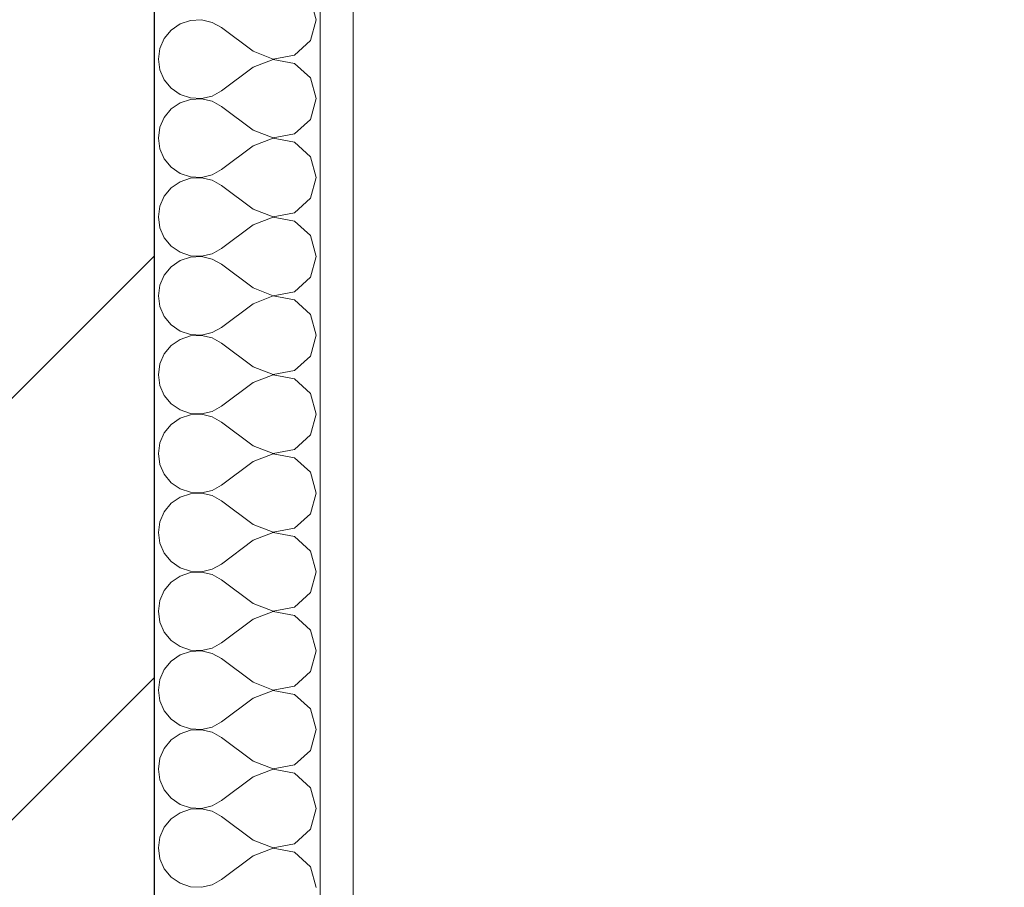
# Model space of a CAD drawing. Header units: millimetres. Extents: x 53458 to 260960, y -123310 to -86797.
# Tile 22 of 256: x 65189 to 65486, y -117988 to -117726. Entities that reach past the tile are written whole.
import ezdxf

# ---------------------------------------------------------------- set-up
doc = ezdxf.new("R2010")
doc.units = ezdxf.units.MM
doc.header["$MEASUREMENT"] = 0
for name, color, linetype in [('Nowe_A-Balkony', 7, 'Continuous'), ('Nowe_A-Wymiary-Zewnętrzne', 7, 'Continuous'), ('Nowe_A-Ściany-Wewnętrzne', 7, 'Continuous')]:
    doc.layers.add(name, color=color, linetype=linetype)
for name, color, linetype, lineweight in [('Nowe_A-Balkony_Nr_pióra__89', 7, 'Continuous', 13), ('Nowe_A-Wymiary-Zewnętrzne_Nr_pióra__46', 5, 'Continuous', 15), ('Nowe_A-Ściany-Wewnętrzne_Nr_pióra__174', 7, 'Continuous', 5), ('Nowe_A-Ściany-Wewnętrzne_Nr_pióra__27', 7, 'Continuous', 25), ('Nowe_A-Ściany-Wewnętrzne_Nr_pióra__47', 7, 'Continuous', 15)]:
    doc.layers.add(name, color=color, linetype=linetype, lineweight=lineweight)
doc.layers.add('Nowe_A-Wymiary-Zewnętrzne_Nr_pióra__45', color=7, linetype='Continuous', lineweight=15, true_color=0x40a5ff)
doc.layers.add('Nowe_A-Wymiary-Zewnętrzne_Nr_pióra__85', color=7, linetype='Continuous', lineweight=13, true_color=0x80c2ff)
doc.styles.add('STYL_AUTOMATYCZNY_2', font='arial.ttf')
doc.dimstyles.new('STYL_AUTOMATYCZNY__1', dxfattribs={"dimtxt": 125, "dimasz": 47.5, "dimexe": 0.18, "dimexo": 20, "dimgap": 0, "dimtad": 1, "dimtih": 1, "dimtoh": 1, "dimdec": 1, "dimlfac": 0.1, "dimzin": 0, "dimdsep": 46, "dimtxsty": 'STYL_AUTOMATYCZNY_2', "dimblk": 'ARROWHEAD_11', "dimblk1": 'ARROWHEAD_11', "dimblk2": 'ARROWHEAD_11', "dimcen": 0.09, "dimclrd": 256, "dimclre": 256, "dimclrt": 5, "dimadec": 1, "dimazin": 0, "dimtfac": 1, "dimtdec": 4, "dimtmove": 0, "dimatfit": 3, "dimfxl": 0, "dimtolj": 1, "dimtzin": 0, "dimarcsym": 0})
doc.dimstyles.new('STYL_AUTOMATYCZNY__2', dxfattribs={"dimtxt": 125, "dimasz": 47.5, "dimexe": 0.18, "dimexo": 20, "dimgap": 0, "dimtad": 1, "dimdec": 1, "dimlfac": 0.1, "dimzin": 0, "dimdsep": 46, "dimtxsty": 'STYL_AUTOMATYCZNY_2', "dimblk": 'ARROWHEAD_11', "dimblk1": 'ARROWHEAD_11', "dimblk2": 'ARROWHEAD_11', "dimcen": 0.09, "dimclrd": 256, "dimclre": 256, "dimclrt": 5, "dimadec": 1, "dimazin": 0, "dimtfac": 1, "dimtdec": 4, "dimtmove": 0, "dimatfit": 3, "dimfxl": 0, "dimtolj": 1, "dimtzin": 0, "dimarcsym": 0})

# ---------------------------------------------------------------- blocks, each defined once
blk = doc.blocks.new('Strop_1', base_point=(90780.07, -117167.6))
at = {"layer": 'Nowe_A-Balkony_Nr_pióra__89', "color": 7, "linetype": 'Continuous', "lineweight": 13, "flags": 128}
blk.add_lwpolyline([(90780.07, -117167.6), (90780.07, -118877.6), (65230.07, -118877.6), (65230.07, -117167.6)], close=True, dxfattribs=at)
blk = doc.blocks.new('*X243')
at = {"layer": 'Nowe_A-Ściany-Wewnętrzne_Nr_pióra__174', "color": 7, "linetype": 'Continuous', "lineweight": 5}
for p, q in [((65278.88, -117726.19), (65277.1, -117719.93)), ((65240.96, -117726.4), (65237.84, -117727.45)), ((65244.24, -117726.24), (65240.96, -117726.4)), ((65247.44, -117726.98), (65244.24, -117726.24)), ((65277.1, -117732.45), (65278.88, -117726.19)), ((65235.14, -117729.31), (65233.04, -117731.84)), ((65237.84, -117727.45), (65235.14, -117729.31)), ((65250.31, -117728.57), (65247.44, -117726.98)), ((65259.83, -117735.71), (65250.31, -117728.57)), ((65233.04, -117731.84), (65231.72, -117734.84)), ((65272.3, -117736.84), (65277.1, -117732.45)), ((65231.72, -117734.84), (65231.26, -117738.1)), ((65231.26, -117738.1), (65231.72, -117741.35)), ((65259.83, -117735.71), (65265.91, -117738.05)), ((65265.91, -117738.14), (65259.83, -117740.48)), ((65265.91, -117738.05), (65272.3, -117736.84)), ((65272.3, -117739.35), (65265.91, -117738.14)), ((65231.72, -117741.35), (65233.04, -117744.35)), ((65259.83, -117740.48), (65250.31, -117747.62)), ((65277.1, -117743.74), (65272.3, -117739.35)), ((65233.04, -117744.35), (65235.14, -117746.88)), ((65278.88, -117750), (65277.1, -117743.74)), ((65235.14, -117746.88), (65237.84, -117748.74)), ((65237.84, -117748.74), (65240.96, -117749.79)), ((65240.96, -117750.21), (65237.84, -117751.26)), ((65240.96, -117749.79), (65244.24, -117749.95)), ((65244.24, -117750.05), (65240.96, -117750.21)), ((65244.24, -117749.95), (65247.44, -117749.21)), ((65247.44, -117750.79), (65244.24, -117750.05)), ((65247.44, -117749.21), (65250.31, -117747.62)), ((65277.1, -117756.26), (65278.88, -117750)), ((65235.14, -117753.12), (65233.04, -117755.65)), ((65237.84, -117751.26), (65235.14, -117753.12)), ((65250.31, -117752.38), (65247.44, -117750.79)), ((65259.83, -117759.52), (65250.31, -117752.38)), ((65233.04, -117755.65), (65231.72, -117758.65)), ((65272.3, -117760.65), (65277.1, -117756.26)), ((65231.72, -117758.65), (65231.26, -117761.9)), ((65231.26, -117761.9), (65231.72, -117765.16)), ((65259.83, -117759.52), (65265.91, -117761.86)), ((65265.91, -117761.95), (65259.83, -117764.29)), ((65265.91, -117761.86), (65272.3, -117760.65)), ((65272.3, -117763.16), (65265.91, -117761.95)), ((65231.72, -117765.16), (65233.04, -117768.16)), ((65259.83, -117764.29), (65250.31, -117771.43)), ((65277.1, -117767.55), (65272.3, -117763.16)), ((65233.04, -117768.16), (65235.14, -117770.69)), ((65278.88, -117773.81), (65277.1, -117767.55)), ((65235.14, -117770.69), (65237.84, -117772.55)), ((65237.84, -117772.55), (65240.96, -117773.6)), ((65240.96, -117774.02), (65237.84, -117775.07)), ((65240.96, -117773.6), (65244.24, -117773.76)), ((65244.24, -117773.86), (65240.96, -117774.02)), ((65244.24, -117773.76), (65247.44, -117773.02)), ((65247.44, -117774.6), (65244.24, -117773.86)), ((65247.44, -117773.02), (65250.31, -117771.43)), ((65277.1, -117780.07), (65278.88, -117773.81)), ((65235.14, -117776.93), (65233.04, -117779.46)), ((65237.84, -117775.07), (65235.14, -117776.93)), ((65250.31, -117776.19), (65247.44, -117774.6)), ((65259.83, -117783.33), (65250.31, -117776.19)), ((65233.04, -117779.46), (65231.72, -117782.46)), ((65272.3, -117784.46), (65277.1, -117780.07)), ((65231.72, -117782.46), (65231.26, -117785.71)), ((65231.26, -117785.71), (65231.72, -117788.97)), ((65259.83, -117783.33), (65265.91, -117785.67)), ((65265.91, -117785.76), (65259.83, -117788.1)), ((65265.91, -117785.67), (65272.3, -117784.46)), ((65272.3, -117786.97), (65265.91, -117785.76)), ((65231.72, -117788.97), (65233.04, -117791.97)), ((65259.83, -117788.1), (65250.31, -117795.24)), ((65277.1, -117791.36), (65272.3, -117786.97)), ((65233.04, -117791.97), (65235.14, -117794.5)), ((65278.88, -117797.62), (65277.1, -117791.36)), ((65235.14, -117794.5), (65237.84, -117796.36)), ((65237.84, -117796.36), (65240.96, -117797.41)), ((65240.96, -117797.83), (65237.84, -117798.88)), ((65240.96, -117797.41), (65244.24, -117797.57)), ((65244.24, -117797.67), (65240.96, -117797.83)), ((65244.24, -117797.57), (65247.44, -117796.83)), ((65247.44, -117798.41), (65244.24, -117797.67)), ((65247.44, -117796.83), (65250.31, -117795.24)), ((65277.1, -117803.88), (65278.88, -117797.62)), ((65235.14, -117800.74), (65233.04, -117803.27)), ((65237.84, -117798.88), (65235.14, -117800.74)), ((65250.31, -117800), (65247.44, -117798.41)), ((65259.83, -117807.14), (65250.31, -117800)), ((65233.04, -117803.27), (65231.72, -117806.27)), ((65272.3, -117808.27), (65277.1, -117803.88)), ((65231.72, -117806.27), (65231.26, -117809.52)), ((65231.26, -117809.52), (65231.72, -117812.78)), ((65259.83, -117807.14), (65265.91, -117809.48)), ((65265.91, -117809.57), (65259.83, -117811.9)), ((65265.91, -117809.48), (65272.3, -117808.27)), ((65272.3, -117810.78), (65265.91, -117809.57)), ((65231.72, -117812.78), (65233.04, -117815.78)), ((65259.83, -117811.9), (65250.31, -117819.05)), ((65277.1, -117815.17), (65272.3, -117810.78)), ((65233.04, -117815.78), (65235.14, -117818.31)), ((65278.88, -117821.43), (65277.1, -117815.17)), ((65235.14, -117818.31), (65237.84, -117820.17)), ((65237.84, -117820.17), (65240.96, -117821.22)), ((65240.96, -117821.64), (65237.84, -117822.69)), ((65240.96, -117821.22), (65244.24, -117821.38)), ((65244.24, -117821.48), (65240.96, -117821.64)), ((65244.24, -117821.38), (65247.44, -117820.64)), ((65247.44, -117822.22), (65244.24, -117821.48)), ((65247.44, -117820.64), (65250.31, -117819.05)), ((65277.1, -117827.69), (65278.88, -117821.43)), ((65235.14, -117824.55), (65233.04, -117827.07)), ((65237.84, -117822.69), (65235.14, -117824.55)), ((65250.31, -117823.81), (65247.44, -117822.22)), ((65259.83, -117830.95), (65250.31, -117823.81)), ((65233.04, -117827.07), (65231.72, -117830.08)), ((65272.3, -117832.08), (65277.1, -117827.69)), ((65231.72, -117830.08), (65231.26, -117833.33)), ((65231.26, -117833.33), (65231.72, -117836.59)), ((65259.83, -117830.95), (65265.91, -117833.29)), ((65265.91, -117833.38), (65259.83, -117835.71)), ((65265.91, -117833.29), (65272.3, -117832.08)), ((65272.3, -117834.59), (65265.91, -117833.38)), ((65231.72, -117836.59), (65233.04, -117839.59)), ((65259.83, -117835.71), (65250.31, -117842.86)), ((65277.1, -117838.98), (65272.3, -117834.59)), ((65278.88, -117845.24), (65277.1, -117838.98)), ((65233.04, -117839.59), (65235.14, -117842.12)), ((65235.14, -117842.12), (65237.84, -117843.98)), ((65237.84, -117843.98), (65240.96, -117845.03)), ((65240.96, -117845.45), (65237.84, -117846.49)), ((65240.96, -117845.03), (65244.24, -117845.19)), ((65244.24, -117845.29), (65240.96, -117845.45)), ((65244.24, -117845.19), (65247.44, -117844.45)), ((65247.44, -117846.03), (65244.24, -117845.29)), ((65247.44, -117844.45), (65250.31, -117842.86)), ((65277.1, -117851.5), (65278.88, -117845.24)), ((65235.14, -117848.36), (65233.04, -117850.88)), ((65237.84, -117846.49), (65235.14, -117848.36)), ((65250.31, -117847.62), (65247.44, -117846.03)), ((65259.83, -117854.76), (65250.31, -117847.62)), ((65233.04, -117850.88), (65231.72, -117853.89)), ((65231.72, -117853.89), (65231.26, -117857.14)), ((65272.3, -117855.89), (65277.1, -117851.5)), ((65231.26, -117857.14), (65231.72, -117860.4)), ((65259.83, -117854.76), (65265.91, -117857.09)), ((65265.91, -117857.19), (65259.83, -117859.52)), ((65265.91, -117857.09), (65272.3, -117855.89)), ((65272.3, -117858.4), (65265.91, -117857.19)), ((65259.83, -117859.52), (65250.31, -117866.67)), ((65277.1, -117862.79), (65272.3, -117858.4)), ((65231.72, -117860.4), (65233.04, -117863.4)), ((65278.88, -117869.05), (65277.1, -117862.79)), ((65233.04, -117863.4), (65235.14, -117865.93)), ((65235.14, -117865.93), (65237.84, -117867.79)), ((65237.84, -117867.79), (65240.96, -117868.84)), ((65240.96, -117869.25), (65237.84, -117870.3)), ((65240.96, -117868.84), (65244.24, -117869)), ((65244.24, -117869.1), (65240.96, -117869.25)), ((65244.24, -117869), (65247.44, -117868.26)), ((65247.44, -117869.84), (65244.24, -117869.1)), ((65247.44, -117868.26), (65250.31, -117866.67)), ((65277.1, -117875.31), (65278.88, -117869.05)), ((65235.14, -117872.16), (65233.04, -117874.69)), ((65237.84, -117870.3), (65235.14, -117872.16)), ((65250.31, -117871.43), (65247.44, -117869.84)), ((65259.83, -117878.57), (65250.31, -117871.43)), ((65233.04, -117874.69), (65231.72, -117877.7)), ((65231.72, -117877.7), (65231.26, -117880.95)), ((65272.3, -117879.7), (65277.1, -117875.31)), ((65231.26, -117880.95), (65231.72, -117884.21)), ((65259.83, -117878.57), (65265.91, -117880.9)), ((65265.91, -117881), (65259.83, -117883.33)), ((65265.91, -117880.9), (65272.3, -117879.7)), ((65272.3, -117882.21), (65265.91, -117881)), ((65259.83, -117883.33), (65250.31, -117890.48)), ((65277.1, -117886.6), (65272.3, -117882.21)), ((65231.72, -117884.21), (65233.04, -117887.21)), ((65278.88, -117892.86), (65277.1, -117886.6)), ((65233.04, -117887.21), (65235.14, -117889.74)), ((65235.14, -117889.74), (65237.84, -117891.6)), ((65237.84, -117891.6), (65240.96, -117892.65)), ((65240.96, -117892.65), (65244.24, -117892.81)), ((65244.24, -117892.91), (65240.96, -117893.06)), ((65244.24, -117892.81), (65247.44, -117892.07)), ((65247.44, -117893.65), (65244.24, -117892.91)), ((65247.44, -117892.07), (65250.31, -117890.48)), ((65277.1, -117899.12), (65278.88, -117892.86)), ((65235.14, -117895.97), (65233.04, -117898.5)), ((65237.84, -117894.11), (65235.14, -117895.97)), ((65240.96, -117893.06), (65237.84, -117894.11)), ((65250.31, -117895.24), (65247.44, -117893.65)), ((65259.83, -117902.38), (65250.31, -117895.24)), ((65233.04, -117898.5), (65231.72, -117901.51)), ((65231.72, -117901.51), (65231.26, -117904.76)), ((65272.3, -117903.51), (65277.1, -117899.12)), ((65231.26, -117904.76), (65231.72, -117908.02)), ((65259.83, -117902.38), (65265.91, -117904.71)), ((65265.91, -117904.81), (65259.83, -117907.14)), ((65265.91, -117904.71), (65272.3, -117903.51)), ((65272.3, -117906.02), (65265.91, -117904.81)), ((65259.83, -117907.14), (65250.31, -117914.29)), ((65277.1, -117910.41), (65272.3, -117906.02)), ((65231.72, -117908.02), (65233.04, -117911.02)), ((65278.88, -117916.67), (65277.1, -117910.41)), ((65233.04, -117911.02), (65235.14, -117913.55)), ((65235.14, -117913.55), (65237.84, -117915.41)), ((65237.84, -117915.41), (65240.96, -117916.46)), ((65240.96, -117916.46), (65244.24, -117916.62)), ((65244.24, -117916.71), (65240.96, -117916.87)), ((65244.24, -117916.62), (65247.44, -117915.88)), ((65247.44, -117917.46), (65244.24, -117916.71)), ((65247.44, -117915.88), (65250.31, -117914.29)), ((65277.1, -117922.93), (65278.88, -117916.67)), ((65235.14, -117919.78), (65233.04, -117922.31)), ((65237.84, -117917.92), (65235.14, -117919.78)), ((65240.96, -117916.87), (65237.84, -117917.92)), ((65250.31, -117919.05), (65247.44, -117917.46)), ((65259.83, -117926.19), (65250.31, -117919.05)), ((65233.04, -117922.31), (65231.72, -117925.32)), ((65231.72, -117925.32), (65231.26, -117928.57)), ((65272.3, -117927.31), (65277.1, -117922.93)), ((65231.26, -117928.57), (65231.72, -117931.82)), ((65259.83, -117926.19), (65265.91, -117928.52)), ((65265.91, -117928.62), (65259.83, -117930.95)), ((65265.91, -117928.52), (65272.3, -117927.31)), ((65272.3, -117929.83), (65265.91, -117928.62)), ((65259.83, -117930.95), (65250.31, -117938.1)), ((65277.1, -117934.22), (65272.3, -117929.83)), ((65231.72, -117931.82), (65233.04, -117934.83)), ((65278.88, -117940.48), (65277.1, -117934.22)), ((65233.04, -117934.83), (65235.14, -117937.36)), ((65235.14, -117937.36), (65237.84, -117939.22)), ((65237.84, -117939.22), (65240.96, -117940.27)), ((65240.96, -117940.27), (65244.24, -117940.43)), ((65244.24, -117940.52), (65240.96, -117940.68)), ((65244.24, -117940.43), (65247.44, -117939.68)), ((65247.44, -117941.27), (65244.24, -117940.52)), ((65247.44, -117939.68), (65250.31, -117938.1)), ((65277.1, -117946.73), (65278.88, -117940.48)), ((65237.84, -117941.73), (65235.14, -117943.59)), ((65240.96, -117940.68), (65237.84, -117941.73)), ((65250.31, -117942.86), (65247.44, -117941.27)), ((65259.83, -117950), (65250.31, -117942.86)), ((65233.04, -117946.12), (65231.72, -117949.13)), ((65235.14, -117943.59), (65233.04, -117946.12)), ((65231.72, -117949.13), (65231.26, -117952.38)), ((65272.3, -117951.12), (65277.1, -117946.73)), ((65231.26, -117952.38), (65231.72, -117955.63)), ((65259.83, -117950), (65265.91, -117952.33)), ((65265.91, -117952.43), (65259.83, -117954.76)), ((65265.91, -117952.33), (65272.3, -117951.12)), ((65272.3, -117953.64), (65265.91, -117952.43)), ((65259.83, -117954.76), (65250.31, -117961.9)), ((65277.1, -117958.03), (65272.3, -117953.64)), ((65231.72, -117955.63), (65233.04, -117958.64)), ((65278.88, -117964.29), (65277.1, -117958.03)), ((65233.04, -117958.64), (65235.14, -117961.17)), ((65235.14, -117961.17), (65237.84, -117963.03)), ((65237.84, -117963.03), (65240.96, -117964.08)), ((65240.96, -117964.08), (65244.24, -117964.24)), ((65244.24, -117964.33), (65240.96, -117964.49)), ((65244.24, -117964.24), (65247.44, -117963.49)), ((65247.44, -117965.08), (65244.24, -117964.33)), ((65247.44, -117963.49), (65250.31, -117961.9)), ((65277.1, -117970.54), (65278.88, -117964.29)), ((65237.84, -117965.54), (65235.14, -117967.4)), ((65240.96, -117964.49), (65237.84, -117965.54)), ((65250.31, -117966.67), (65247.44, -117965.08)), ((65259.83, -117973.81), (65250.31, -117966.67)), ((65233.04, -117969.93), (65231.72, -117972.94)), ((65235.14, -117967.4), (65233.04, -117969.93)), ((65231.72, -117972.94), (65231.26, -117976.19)), ((65272.3, -117974.93), (65277.1, -117970.54)), ((65231.26, -117976.19), (65231.72, -117979.44)), ((65259.83, -117973.81), (65265.91, -117976.14)), ((65265.91, -117976.24), (65259.83, -117978.57)), ((65265.91, -117976.14), (65272.3, -117974.93)), ((65272.3, -117977.45), (65265.91, -117976.24)), ((65259.83, -117978.57), (65250.31, -117985.71)), ((65277.1, -117981.84), (65272.3, -117977.45)), ((65231.72, -117979.44), (65233.04, -117982.45)), ((65278.88, -117988.1), (65277.1, -117981.84)), ((65233.04, -117982.45), (65235.14, -117984.98)), ((65235.14, -117984.98), (65237.84, -117986.84)), ((65237.84, -117986.84), (65240.96, -117987.89)), ((65240.96, -117987.89), (65244.24, -117988.05)), ((65244.24, -117988.05), (65247.44, -117987.3)), ((65247.44, -117987.3), (65250.31, -117985.71))]:
    blk.add_line(p, q, dxfattribs=at)
blk = doc.blocks.new('Ściana_46', base_point=(65105.07, -117042.6))
at = {"layer": 'Nowe_A-Ściany-Wewnętrzne', "linetype": 'Continuous', "lineweight": 0, "true_color": 0x000000}
h = blk.add_hatch(dxfattribs=at)
h.set_pattern_fill('Bloczki_ceramiczne', color=18, style=0, pattern_type=2)
h.set_pattern_definition([(45, (0, 0), (-63.63961, 63.63961), [])])
h.paths.add_polyline_path([(65230.07, -118877.6), (65230.07, -117377.6), (64980.07, -117377.6), (64980.07, -118877.6)])
h = blk.add_hatch(dxfattribs=at)
h.set_pattern_fill('Tynk', color=18, style=0, pattern_type=2)
h.set_pattern_definition([(0, (0, 0), (0, 86.60254), [0, -50]), (0, (25, 43.3), (0, 86.60254), [0, -50])])
h.paths.add_polyline_path([(65290.07, -118877.6), (65290.07, -117377.6), (65280.07, -117377.6), (65280.07, -118877.6)])
at = {"layer": 'Nowe_A-Ściany-Wewnętrzne_Nr_pióra__27', "color": 7, "linetype": 'Continuous', "lineweight": 25}
blk.add_line((65230.07, -118877.6), (65230.07, -117377.6), dxfattribs=at)
at = {"layer": 'Nowe_A-Ściany-Wewnętrzne_Nr_pióra__47', "color": 7, "linetype": 'Continuous', "lineweight": 15}
blk.add_line((65280.07, -118877.6), (65280.07, -117377.6), dxfattribs=at)
at = {"layer": 'Nowe_A-Ściany-Wewnętrzne_Nr_pióra__47', "color": 7, "linetype": 'Continuous', "lineweight": 15, "flags": 128}
blk.add_lwpolyline([(65290.07, -118877.6), (65290.07, -117377.6)], dxfattribs=at)
at = {"layer": 'Nowe_A-Ściany-Wewnętrzne', "color": 7, "lineweight": 25}
blk.add_blockref('*X243', (0, 0), dxfattribs=at)
blk = doc.blocks.new('*D618')
at = {"layer": 'Nowe_A-Wymiary-Zewnętrzne_Nr_pióra__45', "linetype": 'Continuous', "lineweight": 15, "true_color": 0x40a5ff}
for points in [[(65092.57, -119360.12), (65093.52, -119364.91), (65096.23, -119368.96), (65100.29, -119371.67), (65105.07, -119372.62), (65109.86, -119371.67), (65113.91, -119368.96), (65116.62, -119364.91), (65117.57, -119360.12), (65116.62, -119355.34), (65113.91, -119351.29), (65109.86, -119348.58), (65105.07, -119347.62), (65100.29, -119348.58), (65096.23, -119351.29), (65093.52, -119355.34)], [(70492.57, -119360.12), (70493.52, -119364.91), (70496.23, -119368.96), (70500.29, -119371.67), (70505.07, -119372.62), (70509.86, -119371.67), (70513.91, -119368.96), (70516.62, -119364.91), (70517.57, -119360.12), (70516.62, -119355.34), (70513.91, -119351.29), (70509.86, -119348.58), (70505.07, -119347.62), (70500.29, -119348.58), (70496.23, -119351.29), (70493.52, -119355.34)]]:
    blk.add_hatch(color=161, dxfattribs=at).paths.add_polyline_path(points)
at = {"layer": 'Nowe_A-Wymiary-Zewnętrzne_Nr_pióra__45', "color": 161, "linetype": 'Continuous', "lineweight": 15, "true_color": 0x40a5ff}
for centre in [(65105.07, -119360.12), (70505.07, -119360.12)]:
    blk.add_circle(centre, 12.5, dxfattribs=at)
at = {"layer": 'Nowe_A-Wymiary-Zewnętrzne_Nr_pióra__85', "color": 151, "linetype": 'Continuous', "lineweight": 13, "true_color": 0x80c2ff}
for p, q in [((65105.07, -119347.62), (65105.07, -119313.25)), ((70505.07, -119347.62), (70505.07, -119313.25)), ((65117.57, -119360.12), (70492.57, -119360.12)), ((65105.07, -119407), (65105.07, -119372.62)), ((70505.07, -119407), (70505.07, -119372.62))]:
    blk.add_line(p, q, dxfattribs=at)
at = {"layer": 'Nowe_A-Wymiary-Zewnętrzne_Nr_pióra__46', "color": 5, "lineweight": 15, "insert": (67590.58, -119335.12), "char_height": 125, "attachment_point": 7, "style": 'STYL_AUTOMATYCZNY_2'}
blk.add_mtext('\\A1;{\\pql;\\fArial|b0|i0|c238|p0;\\W1.000000;540,0}', dxfattribs=at)
blk = doc.blocks.new('ARROWHEAD_11')
at = {"color": 0, "linetype": 'Continuous', "lineweight": 0}
blk.add_line((0, 0), (-1, 0), dxfattribs=at)
at = {"color": 0, "linetype": 'Continuous', "lineweight": 0, "const_width": 0.25, "flags": 128}
blk.add_lwpolyline([(-0.125, 0, 1), (0.125, 0, 1)], format="xyb", close=True, dxfattribs=at)
blk = doc.blocks.new('*D625')
at = {"layer": 'Nowe_A-Wymiary-Zewnętrzne_Nr_pióra__45', "linetype": 'Continuous', "lineweight": 15, "true_color": 0x40a5ff}
for points in [[(64757.57, -119576.11), (64758.52, -119580.89), (64761.23, -119584.95), (64765.29, -119587.66), (64770.07, -119588.61), (64774.86, -119587.66), (64778.91, -119584.95), (64781.62, -119580.89), (64782.57, -119576.11), (64781.62, -119571.32), (64778.91, -119567.27), (64774.86, -119564.56), (64770.07, -119563.61), (64765.29, -119564.56), (64761.23, -119567.27), (64758.52, -119571.32)], [(65227.57, -119576.11), (65228.52, -119580.89), (65231.23, -119584.95), (65235.29, -119587.66), (65240.07, -119588.61), (65244.86, -119587.66), (65248.91, -119584.95), (65251.62, -119580.89), (65252.57, -119576.11), (65251.62, -119571.32), (65248.91, -119567.27), (65244.86, -119564.56), (65240.07, -119563.61), (65235.29, -119564.56), (65231.23, -119567.27), (65228.52, -119571.32)]]:
    blk.add_hatch(color=161, dxfattribs=at).paths.add_polyline_path(points)
at = {"layer": 'Nowe_A-Wymiary-Zewnętrzne_Nr_pióra__45', "color": 161, "linetype": 'Continuous', "lineweight": 15, "true_color": 0x40a5ff}
for centre in [(64770.07, -119576.11), (65240.07, -119576.11)]:
    blk.add_circle(centre, 12.5, dxfattribs=at)
at = {"layer": 'Nowe_A-Wymiary-Zewnętrzne_Nr_pióra__85', "color": 151, "linetype": 'Continuous', "lineweight": 13, "true_color": 0x80c2ff}
for p, q in [((64770.07, -119563.61), (64770.07, -119529.23)), ((65240.07, -119563.61), (65240.07, -119529.23)), ((64745.07, -119576.11), (64757.57, -119576.11)), ((64782.57, -119576.11), (65227.57, -119576.11)), ((64770.07, -119622.98), (64770.07, -119588.61)), ((65240.07, -119622.98), (65240.07, -119588.61))]:
    blk.add_line(p, q, dxfattribs=at)
at = {"layer": 'Nowe_A-Wymiary-Zewnętrzne_Nr_pióra__46', "color": 5, "lineweight": 15, "insert": (64838.25, -119551.11), "char_height": 125, "attachment_point": 7, "style": 'STYL_AUTOMATYCZNY_2'}
blk.add_mtext('\\A1;{\\pql;\\fArial|b0|i0|c238|p0;\\W1.000000;47,0}', dxfattribs=at)
blk = doc.blocks.new('*D626')
at = {"layer": 'Nowe_A-Wymiary-Zewnętrzne_Nr_pióra__45', "linetype": 'Continuous', "lineweight": 15, "true_color": 0x40a5ff}
for points in [[(65227.57, -119576.11), (65228.52, -119580.89), (65231.23, -119584.95), (65235.29, -119587.66), (65240.07, -119588.61), (65244.86, -119587.66), (65248.91, -119584.95), (65251.62, -119580.89), (65252.57, -119576.11), (65251.62, -119571.32), (65248.91, -119567.27), (65244.86, -119564.56), (65240.07, -119563.61), (65235.29, -119564.56), (65231.23, -119567.27), (65228.52, -119571.32)], [(71857.57, -119576.11), (71858.52, -119580.89), (71861.23, -119584.95), (71865.29, -119587.66), (71870.07, -119588.61), (71874.86, -119587.66), (71878.91, -119584.95), (71881.62, -119580.89), (71882.57, -119576.11), (71881.62, -119571.32), (71878.91, -119567.27), (71874.86, -119564.56), (71870.07, -119563.61), (71865.29, -119564.56), (71861.23, -119567.27), (71858.52, -119571.32)]]:
    blk.add_hatch(color=161, dxfattribs=at).paths.add_polyline_path(points)
at = {"layer": 'Nowe_A-Wymiary-Zewnętrzne_Nr_pióra__45', "color": 161, "linetype": 'Continuous', "lineweight": 15, "true_color": 0x40a5ff}
for centre in [(65240.07, -119576.11), (71870.07, -119576.11)]:
    blk.add_circle(centre, 12.5, dxfattribs=at)
at = {"layer": 'Nowe_A-Wymiary-Zewnętrzne_Nr_pióra__85', "color": 151, "linetype": 'Continuous', "lineweight": 13, "true_color": 0x80c2ff}
for p, q in [((65240.07, -119563.61), (65240.07, -119529.23)), ((71870.07, -119563.61), (71870.07, -119529.23)), ((65252.57, -119576.11), (71857.57, -119576.11)), ((65240.07, -119622.98), (65240.07, -119588.61)), ((71870.07, -119622.98), (71870.07, -119588.61))]:
    blk.add_line(p, q, dxfattribs=at)
at = {"layer": 'Nowe_A-Wymiary-Zewnętrzne_Nr_pióra__46', "color": 5, "lineweight": 15, "char_height": 125, "attachment_point": 7, "style": 'STYL_AUTOMATYCZNY_2'}
for s, insert in [('\\A1;{\\pql;\\fArial|b0|i0|c238|p0;\\W1.000000;663,0}', (68173.75, -119551.11)), ('\\A1;{\\pql;\\fArial|b0|i0|c238|p0;\\W1.000000;27,0}', (71523.92, -119551.11))]:
    blk.add_mtext(s, dxfattribs=dict(at, insert=insert))
blk = doc.blocks.new('*D634')
at = {"layer": 'Nowe_A-Wymiary-Zewnętrzne_Nr_pióra__45', "linetype": 'Continuous', "lineweight": 15, "true_color": 0x40a5ff}
for points in [[(64757.57, -120008.08), (64758.52, -120012.86), (64761.23, -120016.91), (64765.29, -120019.62), (64770.07, -120020.58), (64774.86, -120019.62), (64778.91, -120016.91), (64781.62, -120012.86), (64782.57, -120008.08), (64781.62, -120003.29), (64778.91, -119999.24), (64774.86, -119996.53), (64770.07, -119995.58), (64765.29, -119996.53), (64761.23, -119999.24), (64758.52, -120003.29)], [(91227.57, -120008.08), (91228.52, -120012.86), (91231.23, -120016.91), (91235.29, -120019.62), (91240.07, -120020.58), (91244.86, -120019.62), (91248.91, -120016.91), (91251.62, -120012.86), (91252.57, -120008.08), (91251.62, -120003.29), (91248.91, -119999.24), (91244.86, -119996.53), (91240.07, -119995.58), (91235.29, -119996.53), (91231.23, -119999.24), (91228.52, -120003.29)]]:
    blk.add_hatch(color=161, dxfattribs=at).paths.add_polyline_path(points)
at = {"layer": 'Nowe_A-Wymiary-Zewnętrzne_Nr_pióra__45', "color": 161, "linetype": 'Continuous', "lineweight": 15, "true_color": 0x40a5ff}
for centre in [(64770.07, -120008.08), (91240.07, -120008.08)]:
    blk.add_circle(centre, 12.5, dxfattribs=at)
at = {"layer": 'Nowe_A-Wymiary-Zewnętrzne_Nr_pióra__85', "color": 151, "linetype": 'Continuous', "lineweight": 13, "true_color": 0x80c2ff}
for p, q in [((64770.07, -119995.58), (64770.07, -119961.2)), ((91240.07, -119995.58), (91240.07, -119961.2)), ((64745.07, -120008.08), (64757.57, -120008.08)), ((64782.57, -120008.08), (91227.57, -120008.08)), ((91252.57, -120008.08), (91265.07, -120008.08)), ((64770.07, -120054.95), (64770.07, -120020.58)), ((91240.07, -120054.95), (91240.07, -120020.58))]:
    blk.add_line(p, q, dxfattribs=at)
at = {"layer": 'Nowe_A-Wymiary-Zewnętrzne_Nr_pióra__46', "color": 5, "lineweight": 15, "insert": (77719.09, -119983.08), "char_height": 125, "attachment_point": 7, "style": 'STYL_AUTOMATYCZNY_2'}
blk.add_mtext('\\A1;{\\pql;\\fArial|b0|i0|c238|p0;\\W1.000000;2\xa0647,0}', dxfattribs=at)
blk = doc.blocks.new('*D637')
at = {"layer": 'Nowe_A-Wymiary-Zewnętrzne_Nr_pióra__45', "linetype": 'Continuous', "lineweight": 15, "true_color": 0x40a5ff}
for points in [[(65277.57, -119792.09), (65278.52, -119796.88), (65281.23, -119800.93), (65285.29, -119803.64), (65290.07, -119804.59), (65294.86, -119803.64), (65298.91, -119800.93), (65301.62, -119796.88), (65302.57, -119792.09), (65301.62, -119787.31), (65298.91, -119783.25), (65294.86, -119780.54), (65290.07, -119779.59), (65285.29, -119780.54), (65281.23, -119783.25), (65278.52, -119787.31)], [(65492.62, -119792.09), (65493.57, -119796.88), (65496.28, -119800.93), (65500.34, -119803.64), (65505.12, -119804.59), (65509.9, -119803.64), (65513.96, -119800.93), (65516.67, -119796.88), (65517.62, -119792.09), (65516.67, -119787.31), (65513.96, -119783.25), (65509.9, -119780.54), (65505.12, -119779.59), (65500.34, -119780.54), (65496.28, -119783.25), (65493.57, -119787.31)]]:
    blk.add_hatch(color=161, dxfattribs=at).paths.add_polyline_path(points)
at = {"layer": 'Nowe_A-Wymiary-Zewnętrzne_Nr_pióra__45', "color": 161, "linetype": 'Continuous', "lineweight": 15, "true_color": 0x40a5ff}
for centre in [(65290.07, -119792.09), (65505.12, -119792.09)]:
    blk.add_circle(centre, 12.5, dxfattribs=at)
at = {"layer": 'Nowe_A-Wymiary-Zewnętrzne_Nr_pióra__85', "color": 151, "linetype": 'Continuous', "lineweight": 13, "true_color": 0x80c2ff}
for p, q in [((65290.07, -119779.59), (65290.07, -119745.22)), ((65505.12, -119779.59), (65505.12, -119745.22)), ((65302.57, -119792.09), (65492.62, -119792.09)), ((65290.07, -119838.97), (65290.07, -119804.59)), ((65505.12, -119838.97), (65505.12, -119804.59))]:
    blk.add_line(p, q, dxfattribs=at)
blk = doc.blocks.new('*D689')
at = {"layer": 'Nowe_A-Wymiary-Zewnętrzne_Nr_pióra__45', "linetype": 'Continuous', "lineweight": 15, "true_color": 0x40a5ff}
for points in [[(93236.49, -117377.6), (93237.44, -117382.38), (93240.15, -117386.44), (93244.21, -117389.15), (93248.99, -117390.1), (93253.78, -117389.15), (93257.83, -117386.44), (93260.54, -117382.38), (93261.49, -117377.6), (93260.54, -117372.81), (93257.83, -117368.76), (93253.78, -117366.05), (93248.99, -117365.1), (93244.21, -117366.05), (93240.15, -117368.76), (93237.44, -117372.81)], [(93236.49, -118877.6), (93237.44, -118882.38), (93240.15, -118886.44), (93244.21, -118889.15), (93248.99, -118890.1), (93253.78, -118889.15), (93257.83, -118886.44), (93260.54, -118882.38), (93261.49, -118877.6), (93260.54, -118872.81), (93257.83, -118868.76), (93253.78, -118866.05), (93248.99, -118865.1), (93244.21, -118866.05), (93240.15, -118868.76), (93237.44, -118872.81)]]:
    blk.add_hatch(color=161, dxfattribs=at).paths.add_polyline_path(points)
at = {"layer": 'Nowe_A-Wymiary-Zewnętrzne_Nr_pióra__45', "color": 161, "linetype": 'Continuous', "lineweight": 15, "true_color": 0x40a5ff}
for centre in [(93248.99, -117377.6), (93248.99, -118877.6)]:
    blk.add_circle(centre, 12.5, dxfattribs=at)
at = {"layer": 'Nowe_A-Wymiary-Zewnętrzne_Nr_pióra__85', "color": 151, "linetype": 'Continuous', "lineweight": 13, "true_color": 0x80c2ff}
for p, q in [((93236.49, -117377.6), (93202.12, -117377.6)), ((93295.87, -117377.6), (93261.49, -117377.6)), ((93248.99, -118865.1), (93248.99, -117390.1)), ((93236.49, -118877.6), (93202.12, -118877.6)), ((93295.87, -118877.6), (93261.49, -118877.6)), ((93248.99, -118902.6), (93248.99, -118890.1))]:
    blk.add_line(p, q, dxfattribs=at)
at = {"layer": 'Nowe_A-Wymiary-Zewnętrzne_Nr_pióra__46', "color": 5, "lineweight": 15, "insert": (93223.99, -118342.09), "char_height": 125, "attachment_point": 7, "rotation": 90, "style": 'STYL_AUTOMATYCZNY_2'}
blk.add_mtext('\\A1;{\\pql;\\fArial|b0|i0|c238|p0;\\W1.000000;150,0}', dxfattribs=at)

msp = doc.modelspace()

# ---------------------------------------------------------------- block references
at = {"layer": 'Nowe_A-Balkony', "color": 7, "linetype": 'Continuous', "lineweight": 13}
msp.add_blockref('Strop_1', (90780.07, -117167.6), dxfattribs=at)
at = {"layer": 'Nowe_A-Ściany-Wewnętrzne', "color": 7, "lineweight": 25}
msp.add_blockref('Ściana_46', (65105.07, -117042.6), dxfattribs=at)

# ---------------------------------------------------------------- dimensions: what is measured, and where the dimension line sits
at = {"layer": 'Nowe_A-Wymiary-Zewnętrzne', "color": 151, "linetype": 'Continuous', "lineweight": 13, "true_color": 0x80c2ff}
for base, p1, p2, picture, middle in [((65240.07, -119576.11), (64770.07, -98707.6), (65240.07, -108042.6), '*D625', (65000.07, -119488.61)), ((91240.07, -120008.08), (64770.07, -98707.6), (91240.07, -98707.6), '*D634', (78000.21, -119920.58)), ((70505.07, -119360.12), (65105.07, -99042.6), (70505.07, -107442.6), '*D618', (67799.96, -119272.62)), ((71870.07, -119576.11), (65240.07, -108042.6), (71870.07, -105622.6), '*D626', (68383.14, -119488.61)), ((65505.12, -119792.09), (65290.07, -118127.6), (65505.12, -117167.6), '*D637', (65679.44, -119704.59))]:
    dim = msp.add_linear_dim(base=base, p1=p1, p2=p2, dimstyle='STYL_AUTOMATYCZNY__1', dxfattribs=at)
    dim.commit()
    dim.dimension.update_dxf_attribs({"geometry": picture, "text_midpoint": middle, "dimtype": 160})
dim = msp.add_linear_dim(base=(93248.99, -117377.6), p1=(64920.07, -118877.6), p2=(64770.07, -117377.6), angle=90, dimstyle='STYL_AUTOMATYCZNY__2', dxfattribs=at)
dim.commit()
dim.dimension.update_dxf_attribs({"geometry": '*D689', "text_midpoint": (93161.49, -118132.71), "dimtype": 160, "text_rotation": 90})

doc.saveas('drawing.dxf')
